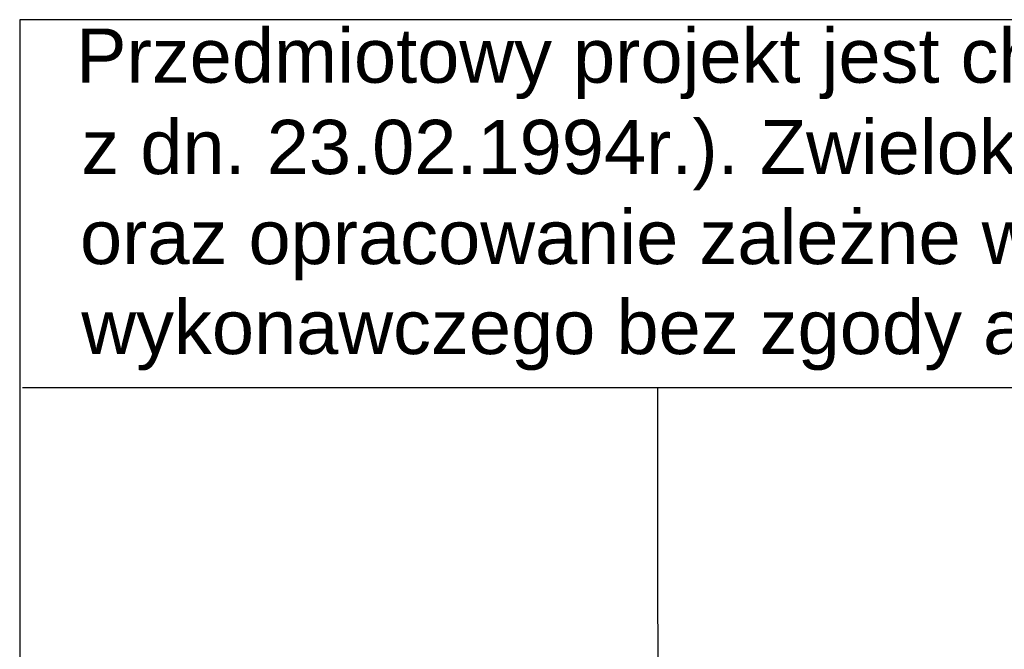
# Model space of a CAD drawing. Header units: millimetres. Extents: x 526 to 736, y -272 to 25.
# Tile 6 of 8: x 623 to 654, y -216 to -196. Entities that reach past the tile are written whole.
import ezdxf

# ---------------------------------------------------------------- set-up
doc = ezdxf.new("R2010")
doc.units = ezdxf.units.MM
doc.layers.add('PDF_A-TABELKA', color=7, linetype='Continuous')
doc.layers.add('PDF_Text', color=7, linetype='Continuous')
doc.styles.add('PDF ArialMT', font='arial.ttf')

msp = doc.modelspace()

# ---------------------------------------------------------------- linework, layer by layer
at = {"layer": 'PDF_A-TABELKA', "lineweight": 25}
for points in [[(731.293, -267.33), (731.293, -195.676), (622.641, -195.676), (622.641, -267.33)], [(622.641, -195.676), (622.641, -257.935)], [(731.378, -207.355), (622.726, -207.355)], [(642.93, -267.33), (642.888, -207.355)]]:
    msp.add_lwpolyline(points, dxfattribs=at)

# ---------------------------------------------------------------- texts
at = {"layer": 'PDF_Text', "char_height": 1.72174, "attachment_point": 4, "style": 'PDF ArialMT'}
for s, insert in [('Przedmiotowy projekt jest chroniony prawem autorskim z dn. 4 lutego 1994r. (Dziennik Ustaw nr 24', (624.426, -197.076)), ('z dn. 23.02.1994r.). Zwielokrotnienie egzemplarzy, odsprzedaż lub inne wprowadzanie do obrotu', (624.597, -199.975)), ('oraz opracowanie zależne w postaci koncepcji ostatecznej i projektu budowlanego lub', (624.554, -202.831)), ('wykonawczego bez zgody autorów jest zabronione.', (624.597, -205.687))]:
    msp.add_mtext(s, dxfattribs=dict(at, insert=insert))

doc.saveas('drawing.dxf')
